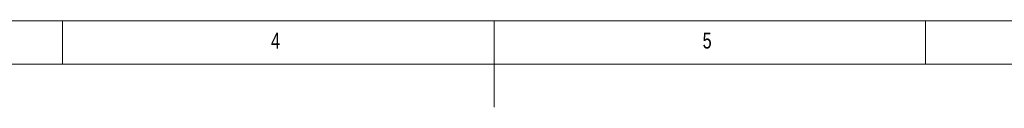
# Model space of a CAD drawing. Header units: millimetres. Extents: x 5 to 415, y 5 to 292.
# Tile 3 of 4: x 155 to 269, y 282 to 292. Entities that reach past the tile are written whole.
import ezdxf

# ---------------------------------------------------------------- set-up
doc = ezdxf.new("R2010")
doc.units = ezdxf.units.MM
doc.styles.add('SLDTEXTSTYLE0', font='TXT', dxfattribs={"width": 0.75})

msp = doc.modelspace()

# ---------------------------------------------------------------- linework, layer by layer
at = {"color": 7, "linetype": 'Continuous', "lineweight": 0}
for p, q in [((415, 292), (5, 292)), ((160, 287), (160, 292)), ((210, 292), (210, 282)), ((260, 287), (260, 292)), ((410, 287), (10, 287))]:
    msp.add_line(p, q, dxfattribs=at)

# ---------------------------------------------------------------- texts
at = {"color": 7, "linetype": 'Continuous', "lineweight": 0, "char_height": 1.8521, "attachment_point": 1, "style": 'SLDTEXTSTYLE0'}
for s, insert in [('4', (184.1667, 290.6463)), ('5', (234.1667, 290.6463))]:
    msp.add_mtext(s, dxfattribs=dict(at, insert=insert))

doc.saveas('drawing.dxf')
